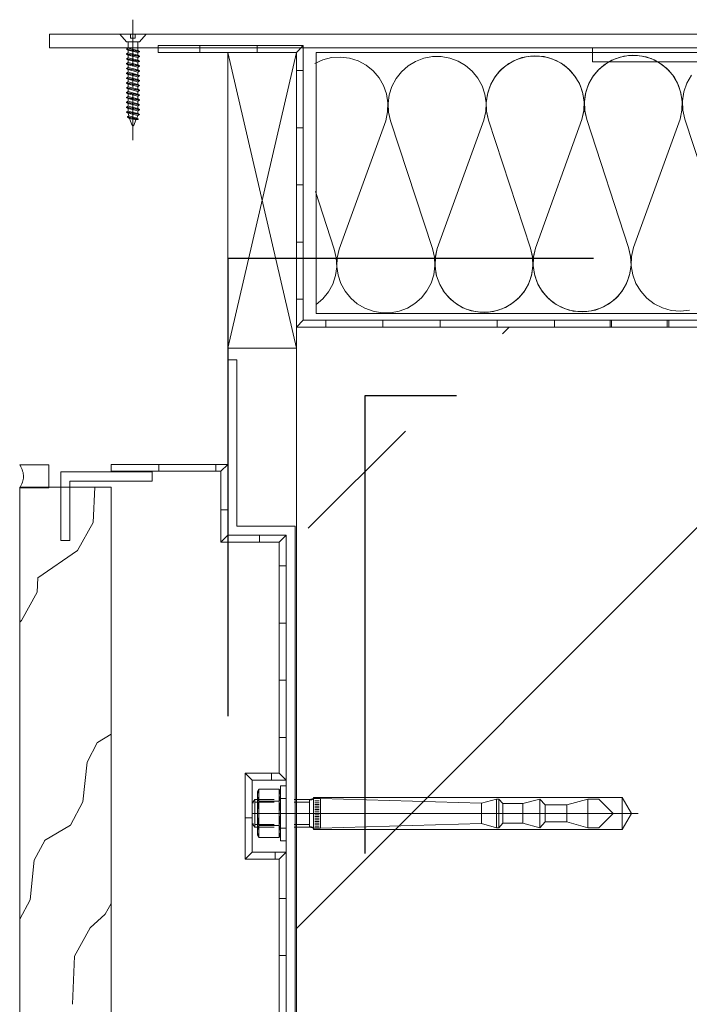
# Model space of a CAD drawing. Header units: metres. Extents: x 69 to 122.5, y -21.4 to -4.6.
# Tile 10 of 250: x 71.935 to 72.081, y -18.05 to -17.835. Entities that reach past the tile are written whole.
import ezdxf

# ---------------------------------------------------------------- set-up
doc = ezdxf.new("R2010")
doc.units = ezdxf.units.M
doc.header["$LTSCALE"] = 0.02
doc.linetypes.add('gestrichelt - 01', pattern=[2, 1, -1])
doc.linetypes.add('ISO-08 Lang kurz gestrichelt', pattern=[9.144, 6.096, -0.762, 1.524, -0.762])
for name, color, linetype, lineweight in [('013_Beton und Stahlbetonarbeiten-330 Außenstützen', 7, 'Continuous', 25), ('013_Beton und Stahlbetonarbeiten-allg.', 7, 'Continuous', 13), ('026_Fensterarbeiten-330 allg.', 7, 'Continuous', 9), ('026_Fensterarbeiten-allg.', 7, 'Continuous', 5), ('030_Sonnenschutzarbeiten-außen', 7, 'Continuous', 5), ('032_Metallarbeiten-Fenster', 7, 'Continuous', 5), ('Keine', 7, 'Continuous', 9)]:
    doc.layers.add(name, color=color, linetype=linetype, lineweight=lineweight)

msp = doc.modelspace()

# ---------------------------------------------------------------- linework, layer by layer
at = {"layer": '013_Beton und Stahlbetonarbeiten-330 Außenstützen', "color": 7, "linetype": 'gestrichelt - 01', "lineweight": 25}
for points in [[(71.98, -18.16744), (72.26, -18.16744), (72.26, -17.88744), (71.98, -17.88744)], [(72.01, -18.13744), (72.23, -18.13744), (72.23, -17.91744), (72.01, -17.91744)]]:
    msp.add_lwpolyline(points, close=True, dxfattribs=at)
at = {"layer": '013_Beton und Stahlbetonarbeiten-allg.', "color": 251, "linetype": 'Continuous', "lineweight": 5, "true_color": 0x555555}
msp.add_line((72.1264, -17.90244), (71.995, -18.03384), dxfattribs=at)
at = {"layer": '013_Beton und Stahlbetonarbeiten-allg.', "color": 251, "linetype": 'Continuous', "lineweight": 9, "true_color": 0x555555}
for p, q in [((72.04004, -17.90394), (72.04154, -17.90244)), ((71.99761, -17.94637), (72.01883, -17.92516))]:
    msp.add_line(p, q, dxfattribs=at)
at = {"layer": '013_Beton und Stahlbetonarbeiten-allg.', "color": 7, "linetype": 'Continuous', "lineweight": 18}
msp.add_lwpolyline([(71.995, -18.15244), (72.245, -18.15244), (72.245, -17.90244), (71.995, -17.90244)], close=True, dxfattribs=at)
at = {"layer": '026_Fensterarbeiten-330 allg.'}
msp.add_lwpolyline([(72.24067, -17.89944), (71.99933, -17.89944), (71.99933, -17.84244), (72.24067, -17.84244)], close=True, dxfattribs=at)
at = {"layer": '026_Fensterarbeiten-allg.', "color": 7, "linetype": 'Continuous', "lineweight": 18}
for p, q in [((71.98682, -18.00342), (71.98651, -18.00394)), ((71.98682, -18.00342), (71.99121, -18.00342)), ((71.98682, -18.00342), (71.98682, -18.00605)), ((71.99121, -18.00342), (71.99151, -18.00394)), ((71.99121, -18.00342), (71.99124, -18.00349)), ((71.99121, -18.00605), (71.99121, -18.00342)), ((71.99151, -18.00269), (71.99276, -18.00269)), ((71.99151, -18.00394), (71.99151, -18.00269)), ((71.99276, -18.00269), (71.99276, -18.01469)), ((71.98651, -18.00394), (71.98651, -18.01344)), ((71.98651, -18.00482), (71.98651, -18.00473)), ((71.98652, -18.00456), (71.98652, -18.00448)), ((71.98653, -18.00507), (71.98652, -18.00499)), ((71.98654, -18.00431), (71.98656, -18.00422)), ((71.99131, -18.00365), (71.99134, -18.00373)), ((71.99139, -18.00389), (71.99141, -18.00397)), ((71.99141, -18.00549), (71.99139, -18.00558)), ((71.99147, -18.00524), (71.99145, -18.00533)), ((71.9915, -18.00499), (71.99149, -18.00507)), ((71.9915, -18.00448), (71.99151, -18.00456)), ((71.99151, -18.00394), (71.99151, -18.01344)), ((71.99151, -18.00473), (71.99151, -18.00482)), ((71.99151, -18.00544), (71.99276, -18.00544)), ((71.99788, -18.00569), (71.99876, -18.00544)), ((71.99876, -18.00544), (71.99874, -18.00546)), ((71.99876, -18.00869), (71.99876, -18.00519)), ((71.99876, -18.00519), (72.06626, -18.00519)), ((71.99876, -18.01194), (71.99876, -18.00544)), ((72.00026, -18.00544), (71.99876, -18.00544)), ((71.99876, -18.00544), (71.99876, -18.00869)), ((72.0355, -18.00644), (72.00026, -18.00544)), ((72.00026, -18.00544), (72.00026, -18.01194)), ((72.03876, -18.00557), (72.0355, -18.00644)), ((72.03926, -18.00557), (72.03876, -18.00557)), ((72.03876, -18.00557), (72.03876, -18.01182)), ((72.03926, -18.01182), (72.03926, -18.00557)), ((72.04016, -18.00657), (72.03926, -18.00557)), ((72.04826, -18.00557), (72.04453, -18.00657)), ((72.04826, -18.01182), (72.04826, -18.00557)), ((72.04939, -18.00682), (72.04826, -18.00557)), ((72.05876, -18.00557), (72.0541, -18.00682)), ((72.05876, -18.01182), (72.05876, -18.00557)), ((72.06114, -18.00557), (72.05876, -18.00557)), ((72.06426, -18.00869), (72.06114, -18.00557)), ((72.06626, -18.00519), (72.06828, -18.00869)), ((72.06626, -18.01219), (72.06626, -18.00519)), ((71.98594, -18.00569), (71.98559, -18.00619)), ((71.98559, -18.00619), (71.98559, -18.00649)), ((71.99016, -18.00569), (71.98594, -18.00569)), ((71.98594, -18.00569), (71.98594, -18.01169)), ((71.98594, -18.00623), (71.99016, -18.00623)), ((71.98657, -18.00753), (71.98659, -18.00736)), ((71.98682, -18.00605), (71.99121, -18.00605)), ((71.98682, -18.00605), (71.98682, -18.01133)), ((71.99124, -18.00598), (71.99121, -18.00605)), ((71.99121, -18.01133), (71.99121, -18.00605)), ((71.99134, -18.00574), (71.99131, -18.00582)), ((71.99144, -18.00736), (71.99145, -18.00753)), ((71.99788, -18.00569), (71.99455, -18.00569)), ((71.99455, -18.00623), (71.99788, -18.00623)), ((71.99791, -18.0057), (71.99788, -18.00569)), ((71.99788, -18.00569), (71.99788, -18.01169)), ((72.00001, -18.00598), (71.99901, -18.00598)), ((72.00001, -18.00636), (71.99901, -18.00636)), ((72.00001, -18.00673), (71.99901, -18.00673)), ((72.00001, -18.00711), (71.99901, -18.00711)), ((72.00001, -18.00748), (71.99901, -18.00748)), ((72.0355, -18.00644), (72.0355, -18.01094)), ((72.04453, -18.00657), (72.04016, -18.00657)), ((72.04016, -18.00657), (72.04016, -18.01082)), ((72.04453, -18.00657), (72.04453, -18.01082)), ((72.0541, -18.00682), (72.04939, -18.00682)), ((72.04939, -18.00682), (72.04939, -18.01057)), ((72.0541, -18.00682), (72.0541, -18.01057)), ((71.98526, -18.00869), (72.06976, -18.00869)), ((71.99876, -18.00869), (71.99876, -18.01194)), ((71.99876, -18.01219), (71.99876, -18.00869)), ((72.00001, -18.00786), (71.99901, -18.00786)), ((72.00001, -18.00823), (71.99901, -18.00823)), ((72.00001, -18.00861), (71.99901, -18.00861)), ((72.00001, -18.00898), (71.99901, -18.00898)), ((72.00001, -18.00936), (71.99901, -18.00936)), ((72.00001, -18.00973), (71.99901, -18.00973)), ((72.06114, -18.01182), (72.06426, -18.00869)), ((72.06828, -18.00869), (72.06626, -18.01219)), ((71.98559, -18.01089), (71.98559, -18.01119)), ((71.98559, -18.01119), (71.98594, -18.01169)), ((71.99016, -18.01115), (71.98594, -18.01115)), ((71.98594, -18.01169), (71.99016, -18.01169)), ((71.98659, -18.01197), (71.98661, -18.01189)), ((71.98668, -18.01068), (71.98666, -18.01051)), ((71.98671, -18.01156), (71.98674, -18.01148)), ((71.98682, -18.01133), (71.99121, -18.01133)), ((71.98682, -18.01133), (71.98682, -18.01397)), ((71.99121, -18.01397), (71.99121, -18.01133)), ((71.99128, -18.01148), (71.99131, -18.01156)), ((71.99137, -18.01051), (71.99134, -18.01068)), ((71.99145, -18.01205), (71.99147, -18.01214)), ((71.99276, -18.01194), (71.99151, -18.01194)), ((71.99788, -18.01115), (71.99455, -18.01115)), ((71.99455, -18.01169), (71.99788, -18.01169)), ((71.99876, -18.01194), (71.99788, -18.01169)), ((71.99876, -18.01194), (72.00026, -18.01194)), ((72.00001, -18.01011), (71.99901, -18.01011)), ((72.00001, -18.01048), (71.99901, -18.01048)), ((72.00001, -18.01086), (71.99901, -18.01086)), ((72.00001, -18.01123), (71.99901, -18.01123)), ((72.00001, -18.01161), (71.99901, -18.01161)), ((72.00026, -18.01194), (72.0355, -18.01094)), ((72.0355, -18.01094), (72.03876, -18.01182)), ((72.03876, -18.01182), (72.03926, -18.01182)), ((72.03926, -18.01182), (72.04016, -18.01082)), ((72.04016, -18.01082), (72.04453, -18.01082)), ((72.04453, -18.01082), (72.04826, -18.01182)), ((72.04826, -18.01182), (72.04939, -18.01057)), ((72.04939, -18.01057), (72.0541, -18.01057)), ((72.0541, -18.01057), (72.05876, -18.01182)), ((72.05876, -18.01182), (72.06114, -18.01182)), ((71.98651, -18.01265), (71.98651, -18.01256)), ((71.98651, -18.01344), (71.98682, -18.01397)), ((71.98652, -18.01239), (71.98653, -18.01231)), ((71.99121, -18.01397), (71.98682, -18.01397)), ((71.99151, -18.01344), (71.99121, -18.01397)), ((71.99141, -18.01341), (71.99139, -18.01349)), ((71.99147, -18.01316), (71.99145, -18.01324)), ((71.99149, -18.01231), (71.9915, -18.01239)), ((71.99151, -18.01256), (71.99151, -18.01265)), ((71.99151, -18.01469), (71.99151, -18.01344)), ((72.06626, -18.01219), (71.99876, -18.01219)), ((71.99276, -18.01469), (71.99151, -18.01469))]:
    msp.add_line(p, q, dxfattribs=at)
msp.add_lwpolyline([(71.982, -17.90956), (71.982, -17.94593), (71.99476, -17.94593), (71.99476, -18.05297), (71.99276, -18.05297), (71.99276, -17.94793), (71.98, -17.94793), (71.98, -17.90956)], close=True, dxfattribs=at)
for points in [[(71.98674, -18.00357), (71.98678, -18.00349), (71.98682, -18.00342)], [(71.99124, -18.00349), (71.99128, -18.00357), (71.99131, -18.00365)], [(71.98651, -18.00473), (71.98651, -18.00465), (71.98652, -18.00456)], [(71.98652, -18.00499), (71.98652, -18.0049), (71.98651, -18.00482)], [(71.98652, -18.00448), (71.98653, -18.00439), (71.98654, -18.00431)], [(71.98656, -18.00524), (71.98654, -18.00516), (71.98653, -18.00507)], [(71.98656, -18.00422), (71.98657, -18.00414), (71.98659, -18.00406)], [(71.98659, -18.00541), (71.98657, -18.00533), (71.98656, -18.00524)], [(71.98659, -18.00406), (71.98661, -18.00397), (71.98663, -18.00389)], [(71.98663, -18.00558), (71.98661, -18.00549), (71.98659, -18.00541)], [(71.98663, -18.00389), (71.98666, -18.00381), (71.98668, -18.00373)], [(71.98668, -18.00574), (71.98666, -18.00566), (71.98663, -18.00558)], [(71.98668, -18.00373), (71.98671, -18.00365), (71.98674, -18.00357)], [(71.99134, -18.00373), (71.99137, -18.00381), (71.99139, -18.00389)], [(71.99139, -18.00558), (71.99137, -18.00566), (71.99134, -18.00574)], [(71.99141, -18.00397), (71.99144, -18.00406), (71.99145, -18.00414)], [(71.99145, -18.00533), (71.99144, -18.00541), (71.99141, -18.00549)], [(71.99145, -18.00414), (71.99147, -18.00422), (71.99148, -18.00431)], [(71.99149, -18.00507), (71.99148, -18.00516), (71.99147, -18.00524)], [(71.99148, -18.00431), (71.99149, -18.00439), (71.9915, -18.00448)], [(71.99151, -18.00482), (71.99151, -18.0049), (71.9915, -18.00499)], [(71.99151, -18.00456), (71.99151, -18.00465), (71.99151, -18.00473)], [(71.99848, -18.00564), (71.99845, -18.00566), (71.99843, -18.00567)], [(71.99853, -18.00562), (71.99851, -18.00563), (71.99848, -18.00564)], [(71.99859, -18.00558), (71.99856, -18.0056), (71.99853, -18.00562)], [(71.99864, -18.00555), (71.99861, -18.00557), (71.99859, -18.00558)], [(71.99869, -18.00551), (71.99866, -18.00553), (71.99864, -18.00555)], [(71.99874, -18.00546), (71.99871, -18.00549), (71.99869, -18.00551)], [(71.98654, -18.00786), (71.98655, -18.00769), (71.98657, -18.00753)], [(71.98659, -18.00736), (71.98661, -18.0072), (71.98663, -18.00703)], [(71.98663, -18.00703), (71.98666, -18.00687), (71.98668, -18.0067)], [(71.98674, -18.0059), (71.98671, -18.00582), (71.98668, -18.00574)], [(71.98668, -18.0067), (71.98671, -18.00654), (71.98674, -18.00638)], [(71.98682, -18.00605), (71.98678, -18.00598), (71.98674, -18.0059)], [(71.98674, -18.00638), (71.98678, -18.00622), (71.98682, -18.00605)], [(71.99121, -18.00605), (71.99125, -18.00622), (71.99128, -18.00638)], [(71.99131, -18.00582), (71.99128, -18.0059), (71.99124, -18.00598)], [(71.99128, -18.00638), (71.99131, -18.00654), (71.99134, -18.0067)], [(71.99134, -18.0067), (71.99137, -18.00687), (71.99139, -18.00703)], [(71.99139, -18.00703), (71.99142, -18.0072), (71.99144, -18.00736)], [(71.99145, -18.00753), (71.99147, -18.00769), (71.99148, -18.00786)], [(71.99797, -18.00571), (71.99794, -18.00571), (71.99791, -18.0057)], [(71.99803, -18.00572), (71.998, -18.00572), (71.99797, -18.00571)], [(71.99808, -18.00573), (71.99805, -18.00572), (71.99803, -18.00572)], [(71.99814, -18.00573), (71.99811, -18.00573), (71.99808, -18.00573)], [(71.9982, -18.00572), (71.99817, -18.00573), (71.99814, -18.00573)], [(71.99826, -18.00572), (71.99823, -18.00572), (71.9982, -18.00572)], [(71.99831, -18.0057), (71.99828, -18.00571), (71.99826, -18.00572)], [(71.99837, -18.00569), (71.99834, -18.0057), (71.99831, -18.0057)], [(71.99843, -18.00567), (71.9984, -18.00568), (71.99837, -18.00569)], [(71.98651, -18.00852), (71.98652, -18.00836), (71.98652, -18.00819)], [(71.98651, -18.00886), (71.98651, -18.00869), (71.98651, -18.00852)], [(71.98652, -18.00919), (71.98652, -18.00902), (71.98651, -18.00886)], [(71.98652, -18.00819), (71.98653, -18.00803), (71.98654, -18.00786)], [(71.98654, -18.00952), (71.98653, -18.00936), (71.98652, -18.00919)], [(71.98657, -18.00985), (71.98655, -18.00969), (71.98654, -18.00952)], [(71.98661, -18.01018), (71.98659, -18.01002), (71.98657, -18.00985)], [(71.99145, -18.00985), (71.99144, -18.01002), (71.99142, -18.01018)], [(71.99148, -18.00952), (71.99147, -18.00969), (71.99145, -18.00985)], [(71.99148, -18.00786), (71.99149, -18.00803), (71.9915, -18.00819)], [(71.9915, -18.00919), (71.99149, -18.00936), (71.99148, -18.00952)], [(71.9915, -18.00819), (71.99151, -18.00836), (71.99151, -18.00852)], [(71.99151, -18.00886), (71.99151, -18.00902), (71.9915, -18.00919)], [(71.99151, -18.00852), (71.99151, -18.00869), (71.99151, -18.00886)], [(71.98656, -18.01214), (71.98657, -18.01205), (71.98659, -18.01197)], [(71.98666, -18.01051), (71.98663, -18.01035), (71.98661, -18.01018)], [(71.98661, -18.01189), (71.98663, -18.0118), (71.98666, -18.01172)], [(71.98666, -18.01172), (71.98668, -18.01164), (71.98671, -18.01156)], [(71.98674, -18.011), (71.98671, -18.01084), (71.98668, -18.01068)], [(71.98682, -18.01133), (71.98678, -18.01117), (71.98674, -18.011)], [(71.98674, -18.01148), (71.98678, -18.01141), (71.98682, -18.01133)], [(71.99128, -18.011), (71.99125, -18.01117), (71.99121, -18.01133)], [(71.99121, -18.01133), (71.99124, -18.01141), (71.99128, -18.01148)], [(71.99134, -18.01068), (71.99131, -18.01084), (71.99128, -18.011)], [(71.99131, -18.01156), (71.99134, -18.01164), (71.99137, -18.01172)], [(71.99142, -18.01018), (71.99139, -18.01035), (71.99137, -18.01051)], [(71.99137, -18.01172), (71.99139, -18.0118), (71.99141, -18.01189)], [(71.99141, -18.01189), (71.99144, -18.01197), (71.99145, -18.01205)], [(71.99788, -18.01169), (71.99791, -18.01168), (71.99794, -18.01167)], [(71.99794, -18.01167), (71.99797, -18.01166), (71.998, -18.01166)], [(71.998, -18.01166), (71.99803, -18.01165), (71.99805, -18.01165)], [(71.99805, -18.01165), (71.99808, -18.01164), (71.99811, -18.01164)], [(71.99811, -18.01164), (71.99814, -18.01164), (71.99817, -18.01164)], [(71.99817, -18.01164), (71.9982, -18.01164), (71.99823, -18.01165)], [(71.99823, -18.01165), (71.99826, -18.01165), (71.99829, -18.01166)], [(71.99829, -18.01166), (71.99831, -18.01166), (71.99834, -18.01167)], [(71.99834, -18.01167), (71.99837, -18.01168), (71.9984, -18.01169)], [(71.9984, -18.01169), (71.99843, -18.0117), (71.99846, -18.01171)], [(71.99846, -18.01171), (71.99848, -18.01172), (71.99851, -18.01174)], [(71.99851, -18.01174), (71.99854, -18.01175), (71.99856, -18.01177)], [(71.99856, -18.01177), (71.99859, -18.01179), (71.99862, -18.01181)], [(71.99862, -18.01181), (71.99864, -18.01183), (71.99867, -18.01185)], [(71.99867, -18.01185), (71.99869, -18.01187), (71.99872, -18.01189)], [(71.99872, -18.01189), (71.99874, -18.01192), (71.99876, -18.01194)], [(71.98651, -18.01256), (71.98652, -18.01248), (71.98652, -18.01239)], [(71.98652, -18.01282), (71.98651, -18.01273), (71.98651, -18.01265)], [(71.98653, -18.01299), (71.98652, -18.0129), (71.98652, -18.01282)], [(71.98653, -18.01231), (71.98654, -18.01222), (71.98656, -18.01214)], [(71.98656, -18.01316), (71.98654, -18.01307), (71.98653, -18.01299)], [(71.98659, -18.01332), (71.98657, -18.01324), (71.98656, -18.01316)], [(71.98663, -18.01349), (71.98661, -18.01341), (71.98659, -18.01332)], [(71.98668, -18.01365), (71.98666, -18.01357), (71.98663, -18.01349)], [(71.98674, -18.01381), (71.98671, -18.01373), (71.98668, -18.01365)], [(71.98682, -18.01397), (71.98678, -18.01389), (71.98674, -18.01381)], [(71.99128, -18.01381), (71.99124, -18.01389), (71.99121, -18.01397)], [(71.99134, -18.01365), (71.99131, -18.01373), (71.99128, -18.01381)], [(71.99139, -18.01349), (71.99137, -18.01357), (71.99134, -18.01365)], [(71.99145, -18.01324), (71.99144, -18.01332), (71.99141, -18.01341)], [(71.99147, -18.01214), (71.99148, -18.01222), (71.99149, -18.01231)], [(71.99149, -18.01299), (71.99148, -18.01307), (71.99147, -18.01316)], [(71.99151, -18.01282), (71.9915, -18.0129), (71.99149, -18.01299)], [(71.9915, -18.01239), (71.99151, -18.01248), (71.99151, -18.01256)], [(71.99151, -18.01265), (71.99151, -18.01273), (71.99151, -18.01282)]]:
    msp.add_lwpolyline(points, dxfattribs=at)
at = {"layer": '030_Sonnenschutzarbeiten-außen', "color": 7, "linetype": 'Continuous', "lineweight": 9}
msp.add_lwpolyline([(71.995, -18.06253), (71.995, -18.05423), (71.99276, -18.05423), (71.99276, -18.01718), (71.98534, -18.01718), (71.98534, -18.00144), (71.99276, -18.00144), (71.99276, -17.94793), (71.98, -17.94793), (71.98, -17.93244), (71.95448, -17.93244)], dxfattribs=at)
at = {"layer": '032_Metallarbeiten-Fenster', "color": 7, "linetype": 'ISO-08 Lang kurz gestrichelt', "lineweight": 5}
for p, q in [((71.95927, -17.84527), (71.95927, -17.83527)), ((71.95927, -17.84685), (71.95927, -17.85003)), ((71.95927, -17.85162), (71.95927, -17.86162))]:
    msp.add_line(p, q, dxfattribs=at)
at = {"layer": '032_Metallarbeiten-Fenster', "color": 7, "linetype": 'Continuous', "lineweight": 18}
for p, q in [((71.98, -17.90704), (71.995, -17.84244)), ((71.98, -17.84244), (71.995, -17.90704))]:
    msp.add_line(p, q, dxfattribs=at)
at = {"layer": '032_Metallarbeiten-Fenster', "color": 250, "linetype": 'Continuous', "lineweight": 9, "true_color": 0x444444}
for p, q in [((71.95061, -17.9451), (71.95094, -17.93744)), ((71.94717, -17.95128), (71.95061, -17.9451)), ((71.93848, -17.95724), (71.94717, -17.95128)), ((71.93834, -17.96039), (71.93848, -17.95724)), ((71.9349, -17.96658), (71.93834, -17.96039)), ((71.93451, -17.96694), (71.9349, -17.96657)), ((71.95451, -17.99137), (71.95149, -17.99317)), ((71.95155, -17.99315), (71.94923, -17.99747)), ((71.94923, -17.99747), (71.94833, -18.00617)), ((71.94833, -18.00616), (71.94559, -18.01125)), ((71.94559, -18.01125), (71.93994, -18.01461)), ((71.94, -18.0146), (71.93768, -18.01891)), ((71.93768, -18.01891), (71.93678, -18.02761)), ((71.93678, -18.02761), (71.93451, -18.03183)), ((71.95322, -18.03068), (71.95451, -18.02835)), ((71.94992, -18.0337), (71.95322, -18.03068)), ((71.94649, -18.03988), (71.94992, -18.0337)), ((71.94603, -18.05041), (71.94649, -18.03988))]:
    msp.add_line(p, q, dxfattribs=at)
at = {"layer": '032_Metallarbeiten-Fenster', "color": 7, "linetype": 'Continuous', "lineweight": 9}
for points in [[(72.299, -17.84144), (71.941, -17.84144), (71.941, -17.83844), (72.299, -17.83844)], [(71.96069, -17.84009), (71.95784, -17.84009), (71.95641, -17.83844), (71.95877, -17.83844), (71.95877, -17.83929), (71.95976, -17.83929), (71.95976, -17.83844), (71.96213, -17.83844)], [(72.09799, -17.90244), (72.09799, -17.84444), (72.05972, -17.84444), (72.05972, -17.84144), (72.10099, -17.84144), (72.10099, -17.89944), (72.13906, -17.89944), (72.13906, -17.84144), (72.18034, -17.84144), (72.18034, -17.84444), (72.14206, -17.84444), (72.14206, -17.90244)], [(71.95993, -17.85718), (71.95945, -17.85835), (71.95945, -17.85835), (71.95943, -17.85837), (71.95942, -17.85839), (71.9594, -17.85841), (71.95938, -17.85842), (71.95936, -17.85843), (71.95934, -17.85844), (71.95931, -17.85844), (71.95922, -17.85844), (71.95922, -17.85844), (71.9592, -17.85844), (71.95918, -17.85843), (71.95915, -17.85842), (71.95913, -17.85841), (71.95912, -17.85839), (71.9591, -17.85837), (71.95909, -17.85835), (71.95853, -17.85686)], [(71.94087, -17.93754), (71.93494, -17.93754), (71.93457, -17.93754), (71.93452, -17.93754), (71.93451, -17.93754), (71.93451, -17.93753), (71.93453, -17.93751), (71.93458, -17.93744), (71.93467, -17.93728), (71.93484, -17.93697), (71.93499, -17.93666), (71.93511, -17.93635), (71.9352, -17.93604), (71.93527, -17.93574), (71.93532, -17.93543), (71.93533, -17.93512), (71.93533, -17.93481), (71.9353, -17.9345), (71.93524, -17.93419), (71.93516, -17.93388), (71.93505, -17.93357), (71.93492, -17.93326), (71.93476, -17.93295), (71.93458, -17.93264), (71.93453, -17.93257), (71.93451, -17.93255), (71.93451, -17.93254), (71.93452, -17.93254), (71.93457, -17.93254), (71.93475, -17.93254), (71.93549, -17.93254), (71.93698, -17.93254), (71.93994, -17.93254), (71.94068, -17.93254), (71.94087, -17.93254), (71.94087, -17.93272), (71.94087, -17.93309), (71.94087, -17.93458)]]:
    msp.add_lwpolyline(points, close=True, dxfattribs=at)
for points in [[(71.95784, -17.84167), (71.95821, -17.84146), (71.96033, -17.84199), (71.96069, -17.8422)], [(71.96069, -17.84226), (71.96069, -17.8422), (71.95784, -17.84167), (71.95784, -17.84173)], [(71.95821, -17.84194), (71.95784, -17.84173), (71.96069, -17.84226), (71.96033, -17.84247)], [(71.95821, -17.84146), (71.95821, -17.84009), (71.96033, -17.84009), (71.96033, -17.84199)], [(71.96033, -17.84305), (71.96033, -17.84247), (71.95821, -17.84194), (71.95821, -17.84252)], [(71.95784, -17.84273), (71.95821, -17.84252), (71.96033, -17.84305), (71.96069, -17.84326)], [(71.96069, -17.84331), (71.96069, -17.84326), (71.95784, -17.84273), (71.95784, -17.84279)], [(71.95821, -17.84299), (71.95784, -17.84279), (71.96069, -17.84331), (71.96033, -17.84352)], [(71.95784, -17.84379), (71.95821, -17.84358), (71.96033, -17.84411), (71.96069, -17.84431)], [(71.96069, -17.84437), (71.96069, -17.84431), (71.95784, -17.84379), (71.95784, -17.84384)], [(71.95821, -17.84405), (71.95784, -17.84384), (71.96069, -17.84437), (71.96033, -17.84458)], [(71.96033, -17.84411), (71.96033, -17.84352), (71.95821, -17.84299), (71.95821, -17.84358)], [(71.96033, -17.84516), (71.96033, -17.84458), (71.95821, -17.84405), (71.95821, -17.84463)], [(72.17642, -17.90244), (71.995, -17.90244), (71.995, -17.84244), (71.96478, -17.84244)], [(72.07888, -17.85697), (72.0793, -17.8551), (72.07937, -17.85318), (72.07909, -17.85128), (72.07849, -17.84946), (72.07757, -17.84778), (72.07636, -17.84629), (72.07491, -17.84504), (72.07491, -17.84504), (72.07325, -17.84406), (72.07145, -17.8434), (72.06956, -17.84307), (72.06764, -17.84308), (72.06576, -17.84343), (72.06397, -17.84412), (72.06232, -17.84511), (72.06232, -17.84511), (72.06089, -17.84638), (72.0597, -17.84788), (72.05879, -17.84958), (72.05821, -17.8514), (72.05796, -17.85331), (72.05805, -17.85522), (72.05849, -17.85709), (72.06765, -17.88504), (72.06765, -17.88504), (72.06808, -17.88691), (72.06818, -17.88882), (72.06793, -17.89073), (72.06734, -17.89255), (72.06644, -17.89425), (72.06525, -17.89575), (72.06381, -17.89702), (72.06381, -17.89702), (72.06217, -17.89802), (72.06038, -17.8987), (72.05849, -17.89905), (72.05657, -17.89906), (72.05468, -17.89873), (72.05288, -17.89807), (72.05123, -17.8971), (72.05123, -17.8971), (72.04977, -17.89584), (72.04857, -17.89435), (72.04765, -17.89267), (72.04704, -17.89085), (72.04677, -17.88895), (72.04684, -17.88703), (72.04725, -17.88516), (72.05744, -17.8571), (72.05744, -17.8571), (72.05785, -17.85522), (72.05792, -17.85331), (72.05764, -17.85141), (72.05704, -17.84959), (72.05612, -17.84791), (72.05491, -17.84641), (72.05346, -17.84516), (72.05346, -17.84516), (72.0518, -17.84419), (72.05, -17.84353), (72.04811, -17.8432), (72.04619, -17.84321), (72.04431, -17.84356), (72.04252, -17.84424), (72.04087, -17.84524), (72.04087, -17.84524), (72.03944, -17.84651), (72.03825, -17.84801), (72.03735, -17.8497), (72.03676, -17.85153), (72.03651, -17.85343), (72.0366, -17.85535), (72.03704, -17.85722), (72.0462, -17.88516), (72.0462, -17.88516), (72.04663, -17.88703), (72.04673, -17.88895), (72.04648, -17.89085), (72.04589, -17.89268), (72.04499, -17.89437), (72.0438, -17.89588), (72.04236, -17.89715), (72.04236, -17.89715), (72.04072, -17.89814), (72.03893, -17.89883), (72.03704, -17.89918), (72.03512, -17.89919), (72.03323, -17.89886), (72.03143, -17.8982), (72.02978, -17.89722), (72.02978, -17.89722), (72.02832, -17.89597), (72.02712, -17.89448), (72.0262, -17.8928), (72.02559, -17.89098), (72.02532, -17.88908), (72.02539, -17.88716), (72.0258, -17.88528), (72.03599, -17.85722), (72.03599, -17.85722), (72.0364, -17.85535), (72.03647, -17.85343), (72.0362, -17.85153), (72.03559, -17.84971), (72.03467, -17.84803), (72.03346, -17.84654), (72.03201, -17.84529), (72.03201, -17.84529), (72.03035, -17.84432), (72.02855, -17.84365), (72.02666, -17.84332), (72.02475, -17.84333), (72.02286, -17.84369), (72.02107, -17.84437), (72.01943, -17.84536), (72.01943, -17.84536), (72.01799, -17.84663), (72.0168, -17.84814), (72.0159, -17.84983), (72.01531, -17.85166), (72.01506, -17.85356), (72.01515, -17.85548), (72.01559, -17.85734), (72.02475, -17.88529), (72.02475, -17.88529), (72.02518, -17.88716), (72.02528, -17.88908), (72.02503, -17.89098), (72.02444, -17.89281), (72.02354, -17.8945), (72.02235, -17.89601), (72.02091, -17.89728), (72.02091, -17.89728), (72.01927, -17.89827), (72.01748, -17.89895), (72.01559, -17.89931), (72.01367, -17.89932), (72.01178, -17.89899), (72.00998, -17.89832), (72.00833, -17.89735), (72.00833, -17.89735), (72.00688, -17.8961), (72.00567, -17.89461), (72.00475, -17.89292), (72.00414, -17.8911), (72.00387, -17.8892), (72.00394, -17.88728), (72.00435, -17.88541), (72.01454, -17.85735), (72.01454, -17.85735), (72.01495, -17.85542), (72.01501, -17.85345), (72.01471, -17.8515), (72.01405, -17.84965), (72.01307, -17.84794), (72.01178, -17.84644), (72.01025, -17.8452), (72.00852, -17.84427), (72.00664, -17.84366), (72.00468, -17.84342), (72.00271, -17.84353), (72.0008, -17.844), (71.99901, -17.84482)], [(72.08098, -17.89877), (72.07898, -17.89898), (72.07697, -17.8988), (72.07504, -17.89825), (72.07323, -17.89735), (72.07163, -17.89612), (72.07029, -17.89462), (72.06925, -17.89289), (72.06856, -17.891), (72.06823, -17.88902), (72.06827, -17.887), (72.0687, -17.88503), (72.07888, -17.85697), (72.07888, -17.85697), (72.07931, -17.855), (72.07935, -17.85299), (72.07902, -17.851), (72.07833, -17.84911), (72.07729, -17.84739), (72.07595, -17.84589), (72.07435, -17.84466), (72.07255, -17.84376), (72.07061, -17.84321), (72.0686, -17.84303), (72.0666, -17.84323), (72.06467, -17.84381), (72.06288, -17.84473), (72.06129, -17.84597), (72.05997, -17.84749), (72.05895, -17.84923), (72.05828, -17.85112), (72.05797, -17.85311), (72.05804, -17.85513), (72.05849, -17.85709), (72.06765, -17.88504), (72.06765, -17.88504), (72.06809, -17.887), (72.06817, -17.88902), (72.06786, -17.89101), (72.06718, -17.89291), (72.06617, -17.89464), (72.06484, -17.89616), (72.06326, -17.8974), (72.06147, -17.89833), (72.05954, -17.8989), (72.05753, -17.8991), (72.05552, -17.89892), (72.05359, -17.89837), (72.05179, -17.89747), (72.05019, -17.89625), (72.04884, -17.89475), (72.0478, -17.89302), (72.04711, -17.89113), (72.04678, -17.88914), (72.04683, -17.88713), (72.04725, -17.88516), (72.05744, -17.8571), (72.05744, -17.8571), (72.05786, -17.85513), (72.0579, -17.85312), (72.05757, -17.85113), (72.05688, -17.84924), (72.05584, -17.84751), (72.0545, -17.84601), (72.0529, -17.84479), (72.0511, -17.84389), (72.04916, -17.84334), (72.04715, -17.84316), (72.04515, -17.84336), (72.04322, -17.84393), (72.04143, -17.84486), (72.03984, -17.8461), (72.03852, -17.84761), (72.0375, -17.84935), (72.03683, -17.85125), (72.03652, -17.85324), (72.03659, -17.85525), (72.03704, -17.85722), (72.0462, -17.88516), (72.0462, -17.88516), (72.04665, -17.88713), (72.04672, -17.88914), (72.04641, -17.89113), (72.04574, -17.89303), (72.04472, -17.89477), (72.04339, -17.89629), (72.04181, -17.89753), (72.04002, -17.89845), (72.03809, -17.89903), (72.03608, -17.89923), (72.03408, -17.89905), (72.03214, -17.8985), (72.03034, -17.8976), (72.02874, -17.89637), (72.02739, -17.89487), (72.02636, -17.89315), (72.02566, -17.89126), (72.02533, -17.88927), (72.02538, -17.88725), (72.0258, -17.88528)], [(72.06358, -17.90244), (72.245, -17.90244), (72.245, -17.84244), (72.27522, -17.84244)], [(71.95784, -17.84484), (71.95821, -17.84463), (71.96033, -17.84516), (71.96069, -17.84537)], [(71.96069, -17.84543), (71.96069, -17.84537), (71.95784, -17.84484), (71.95784, -17.8449)], [(71.95821, -17.84511), (71.95784, -17.8449), (71.96069, -17.84543), (71.96033, -17.84564)], [(71.95784, -17.8459), (71.95821, -17.84569), (71.96033, -17.84622), (71.96069, -17.84643)], [(71.96069, -17.84649), (71.96069, -17.84643), (71.95784, -17.8459), (71.95784, -17.84596)], [(71.95821, -17.84617), (71.95784, -17.84596), (71.96069, -17.84649), (71.96033, -17.8467)], [(71.96033, -17.84622), (71.96033, -17.84564), (71.95821, -17.84511), (71.95821, -17.84569)], [(71.96033, -17.84728), (71.96033, -17.8467), (71.95821, -17.84617), (71.95821, -17.84675)], [(71.95784, -17.84696), (71.95821, -17.84675), (71.96033, -17.84728), (71.96069, -17.84749)], [(71.96069, -17.84755), (71.96069, -17.84749), (71.95784, -17.84696), (71.95784, -17.84702)], [(71.95821, -17.84723), (71.95784, -17.84702), (71.96069, -17.84755), (71.96033, -17.84776)], [(71.95784, -17.84802), (71.95821, -17.84781), (71.96033, -17.84834), (71.96069, -17.84855)], [(71.96069, -17.84861), (71.96069, -17.84855), (71.95784, -17.84802), (71.95784, -17.84808)], [(71.95821, -17.84829), (71.95784, -17.84808), (71.96069, -17.84861), (71.96033, -17.84882)], [(71.96033, -17.84834), (71.96033, -17.84776), (71.95821, -17.84723), (71.95821, -17.84781)], [(71.96033, -17.8494), (71.96033, -17.84882), (71.95821, -17.84829), (71.95821, -17.84887)], [(72.08142, -17.84736), (72.0804, -17.8491), (72.07972, -17.851), (72.07942, -17.85299), (72.07949, -17.855), (72.07993, -17.85697), (72.0891, -17.88491)], [(71.95784, -17.84908), (71.95821, -17.84887), (71.96033, -17.8494), (71.96069, -17.84961)], [(71.96069, -17.84966), (71.96069, -17.84961), (71.95784, -17.84908), (71.95784, -17.84914)], [(71.95821, -17.84934), (71.95784, -17.84914), (71.96069, -17.84966), (71.96033, -17.84987)], [(71.95784, -17.85014), (71.95821, -17.84993), (71.96033, -17.85046), (71.96069, -17.85066)], [(71.96069, -17.85072), (71.96069, -17.85066), (71.95784, -17.85014), (71.95784, -17.85019)], [(71.95821, -17.8504), (71.95784, -17.85019), (71.96069, -17.85072), (71.96033, -17.85093)], [(71.96033, -17.85046), (71.96033, -17.84987), (71.95821, -17.84934), (71.95821, -17.84993)], [(71.96033, -17.85151), (71.96033, -17.85093), (71.95821, -17.8504), (71.95821, -17.85098)], [(71.95784, -17.85119), (71.95821, -17.85098), (71.96033, -17.85151), (71.96069, -17.85172)], [(71.96069, -17.85178), (71.96069, -17.85172), (71.95784, -17.85119), (71.95784, -17.85125)], [(71.95821, -17.85146), (71.95784, -17.85125), (71.96069, -17.85178), (71.96033, -17.85199)], [(71.95784, -17.85225), (71.95821, -17.85204), (71.96033, -17.85257), (71.96069, -17.85278)], [(71.96069, -17.85284), (71.96069, -17.85278), (71.95784, -17.85225), (71.95784, -17.85231)], [(71.95821, -17.85252), (71.95784, -17.85231), (71.96069, -17.85284), (71.96033, -17.85305)], [(71.96033, -17.85257), (71.96033, -17.85199), (71.95821, -17.85146), (71.95821, -17.85204)], [(71.96033, -17.85363), (71.96033, -17.85305), (71.95821, -17.85252), (71.95821, -17.8531)], [(71.95784, -17.85331), (71.95821, -17.8531), (71.96033, -17.85363), (71.96069, -17.85384)], [(71.96069, -17.8539), (71.96069, -17.85384), (71.95784, -17.85331), (71.95784, -17.85337)], [(71.95821, -17.85358), (71.95784, -17.85337), (71.96069, -17.8539), (71.96033, -17.85411)], [(71.95784, -17.85437), (71.95821, -17.85416), (71.96033, -17.85469), (71.96069, -17.8549)], [(71.96069, -17.85496), (71.96069, -17.8549), (71.95784, -17.85437), (71.95784, -17.85443)], [(71.95821, -17.85464), (71.95784, -17.85443), (71.96069, -17.85496), (71.96033, -17.85517)], [(71.96033, -17.85469), (71.96033, -17.85411), (71.95821, -17.85358), (71.95821, -17.85416)], [(71.96033, -17.85575), (71.96033, -17.85517), (71.95821, -17.85464), (71.95821, -17.85522)], [(71.95784, -17.85543), (71.95821, -17.85522), (71.96033, -17.85575), (71.96069, -17.85596)], [(71.96069, -17.85601), (71.96069, -17.85596), (71.95784, -17.85543), (71.95784, -17.85549)], [(71.95821, -17.85569), (71.95784, -17.85549), (71.96069, -17.85601), (71.96033, -17.85622)], [(71.96038, -17.85701), (71.96009, -17.85681), (71.9584, -17.85628), (71.95811, -17.85649)], [(71.95811, -17.85654), (71.95811, -17.85649), (71.96038, -17.85701), (71.96038, -17.85707)], [(71.95993, -17.85718), (71.96038, -17.85707), (71.95811, -17.85654), (71.95853, -17.85686)], [(71.9584, -17.85628), (71.95821, -17.85569), (71.96033, -17.85622), (71.96009, -17.85681)], [(71.99917, -17.87282), (72.0033, -17.88542), (72.0033, -17.88542), (72.00374, -17.88731), (72.00383, -17.88925), (72.00356, -17.89118), (72.00295, -17.89303), (72.00202, -17.89474), (72.00079, -17.89625), (71.99931, -17.89751)]]:
    msp.add_lwpolyline(points, dxfattribs=at)
at = {"layer": '032_Metallarbeiten-Fenster', "color": 7, "linetype": 'Continuous', "lineweight": 18}
for points in [[(71.995, -17.90704), (71.98, -17.90704), (71.98, -17.84244), (71.995, -17.84244)], [(71.95451, -17.93744), (71.93451, -17.93744), (71.93451, -18.15244), (71.95451, -18.13244)]]:
    msp.add_lwpolyline(points, close=True, dxfattribs=at)
at = {"layer": '032_Metallarbeiten-Fenster', "color": 7, "linetype": 'Continuous', "lineweight": 13}
msp.add_lwpolyline([(71.96351, -17.93609), (71.96351, -17.93409), (71.94351, -17.93409), (71.94351, -17.94909), (71.94551, -17.94909), (71.94551, -17.93609)], close=True, dxfattribs=at)
at = {"layer": 'Keine', "color": 7, "linetype": 'Continuous', "lineweight": 9}
for points in [[(72.17642, -17.90094), (71.9965, -17.90094), (71.9965, -17.84094), (71.96478, -17.84094)], [(72.06358, -17.90094), (72.2435, -17.90094), (72.2435, -17.84094), (72.27522, -17.84094)], [(71.9935, -18.06253), (71.9935, -18.05573), (71.99126, -18.05573), (71.99126, -18.01868), (71.98384, -18.01868), (71.98384, -17.99994), (71.99126, -17.99994), (71.99126, -17.94943), (71.9785, -17.94943), (71.9785, -17.93394), (71.95448, -17.93394)]]:
    msp.add_lwpolyline(points, dxfattribs=at)
for points in [[(71.96478, -17.84094), (71.96478, -17.84244), (71.97392, -17.84244), (71.97392, -17.84094)], [(71.98642, -17.84244), (71.97392, -17.84244), (71.97392, -17.84094), (71.98642, -17.84094)], [(71.98642, -17.84244), (71.995, -17.84244), (71.9965, -17.84094), (71.98642, -17.84094)], [(71.9965, -17.84094), (71.995, -17.84244), (71.995, -17.84636), (71.9965, -17.84636)], [(71.995, -17.85886), (71.995, -17.84636), (71.9965, -17.84636), (71.9965, -17.85886)], [(71.995, -17.87136), (71.995, -17.85886), (71.9965, -17.85886), (71.9965, -17.87136)], [(71.995, -17.88386), (71.995, -17.87136), (71.9965, -17.87136), (71.9965, -17.88386)], [(71.995, -17.89636), (71.995, -17.88386), (71.9965, -17.88386), (71.9965, -17.89636)], [(71.995, -17.89636), (71.995, -17.90244), (71.9965, -17.90094), (71.9965, -17.89636)], [(71.9965, -17.90094), (71.995, -17.90244), (72.00142, -17.90244), (72.00142, -17.90094)], [(72.01392, -17.90244), (72.00142, -17.90244), (72.00142, -17.90094), (72.01392, -17.90094)], [(72.02642, -17.90244), (72.01392, -17.90244), (72.01392, -17.90094), (72.02642, -17.90094)], [(72.03892, -17.90244), (72.02642, -17.90244), (72.02642, -17.90094), (72.03892, -17.90094)], [(72.05142, -17.90244), (72.03892, -17.90244), (72.03892, -17.90094), (72.05142, -17.90094)], [(72.06392, -17.90244), (72.05142, -17.90244), (72.05142, -17.90094), (72.06392, -17.90094)], [(72.06358, -17.90094), (72.07608, -17.90094), (72.07608, -17.90244), (72.06358, -17.90244)], [(72.07642, -17.90244), (72.06392, -17.90244), (72.06392, -17.90094), (72.07642, -17.90094)], [(72.07608, -17.90094), (72.08858, -17.90094), (72.08858, -17.90244), (72.07608, -17.90244)], [(72.08892, -17.90244), (72.07642, -17.90244), (72.07642, -17.90094), (72.08892, -17.90094)], [(71.95448, -17.93244), (71.95448, -17.93394), (71.96493, -17.93394), (71.96493, -17.93244)], [(71.97743, -17.93394), (71.96493, -17.93394), (71.96493, -17.93244), (71.97743, -17.93244)], [(71.97743, -17.93394), (71.9785, -17.93394), (71.98, -17.93244), (71.97743, -17.93244)], [(71.98, -17.93244), (71.9785, -17.93394), (71.9785, -17.94237), (71.98, -17.94237)], [(71.9785, -17.94237), (71.9785, -17.94943), (71.98, -17.94793), (71.98, -17.94237)], [(71.98, -17.94793), (71.9785, -17.94943), (71.98694, -17.94943), (71.98694, -17.94793)], [(71.98694, -17.94943), (71.99126, -17.94943), (71.99276, -17.94793), (71.98694, -17.94793)], [(71.99276, -17.94793), (71.99126, -17.94943), (71.99126, -17.95461), (71.99276, -17.95461)], [(71.99126, -17.96711), (71.99126, -17.95461), (71.99276, -17.95461), (71.99276, -17.96711)], [(71.99126, -17.97961), (71.99126, -17.96711), (71.99276, -17.96711), (71.99276, -17.97961)], [(71.99126, -17.99211), (71.99126, -17.97961), (71.99276, -17.97961), (71.99276, -17.99211)], [(71.99126, -17.99211), (71.99126, -17.99994), (71.99276, -18.00144), (71.99276, -17.99211)], [(71.98534, -18.00144), (71.98384, -17.99994), (71.98384, -18.00969), (71.98534, -18.00969)], [(71.98959, -17.99994), (71.98384, -17.99994), (71.98534, -18.00144), (71.98959, -18.00144)], [(71.99276, -18.00144), (71.99126, -17.99994), (71.98959, -17.99994), (71.98959, -18.00144)], [(71.98384, -18.00969), (71.98384, -18.01868), (71.98534, -18.01718), (71.98534, -18.00969)], [(71.98534, -18.01718), (71.98384, -18.01868), (71.99035, -18.01868), (71.99035, -18.01718)], [(71.99035, -18.01868), (71.99126, -18.01868), (71.99276, -18.01718), (71.99035, -18.01718)], [(71.99276, -18.01718), (71.99126, -18.01868), (71.99126, -18.02727), (71.99276, -18.02727)], [(71.99126, -18.03977), (71.99126, -18.02727), (71.99276, -18.02727), (71.99276, -18.03977)], [(71.99126, -18.05227), (71.99126, -18.03977), (71.99276, -18.03977), (71.99276, -18.05227)]]:
    msp.add_lwpolyline(points, close=True, dxfattribs=at)

doc.saveas('drawing.dxf')
